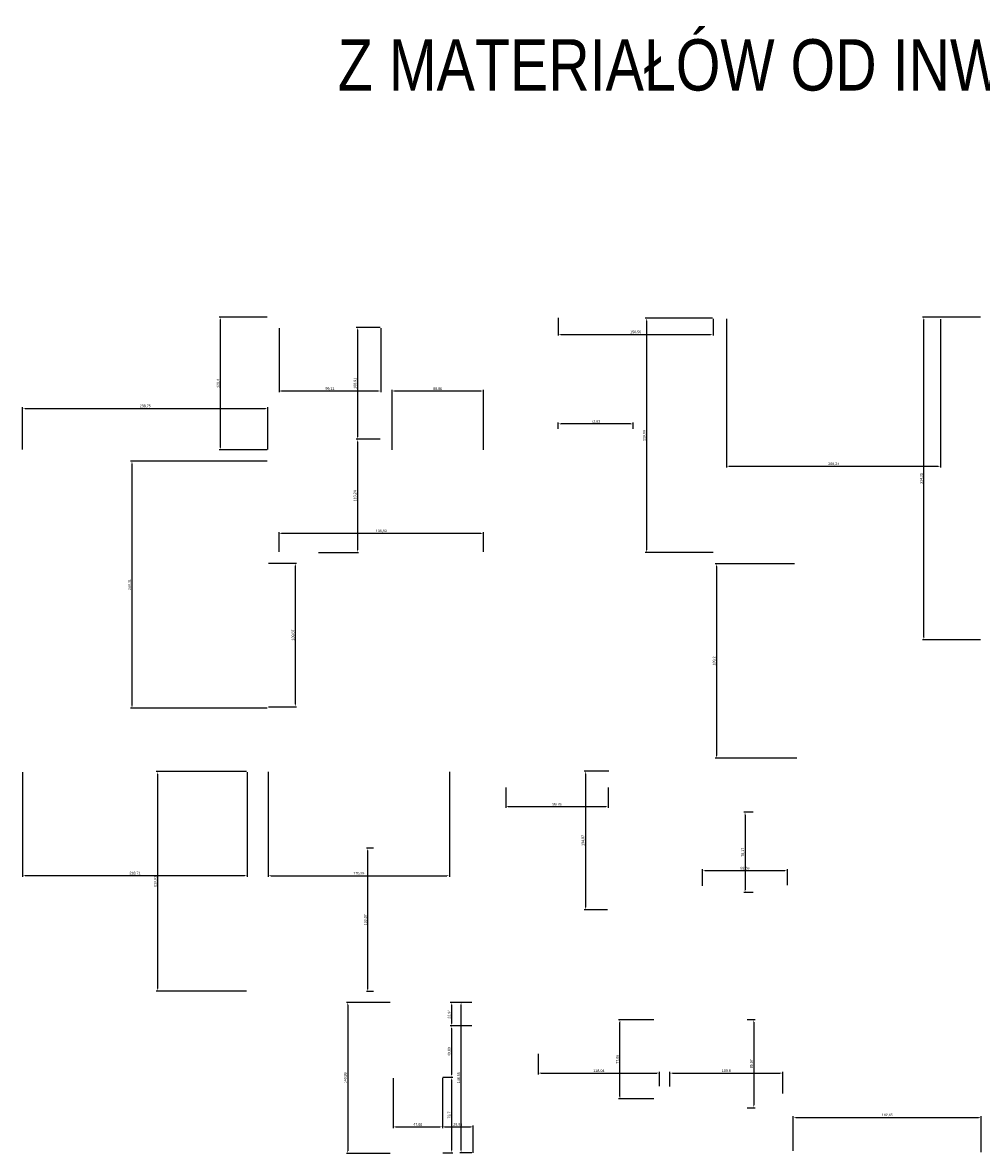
# Model space of a CAD drawing. Header units: millimetres. Extents: x -4835 to 23023, y -15404 to 3906.
# Tile 2 of 39: x -3064 to -2131, y 1407 to 2508. Entities that reach past the tile are written whole.
import ezdxf

# ---------------------------------------------------------------- set-up
doc = ezdxf.new("R2010")
doc.units = ezdxf.units.MM
doc.layers.add('- AGP-1_OPISY', color=7, linetype='Continuous', lineweight=9)
doc.layers.add('-AGP1_wymiary', color=8, linetype='Continuous', lineweight=9)
doc.styles.add('ARIAL', font='arial.ttf', dxfattribs={"width": 0.8})
doc.styles.get("Standard").update_dxf_attribs({"font": 'arial.ttf'})
doc.dimstyles.new('ISO-25', dxfattribs={"dimtxt": 2.5, "dimasz": 2.5, "dimexe": 1.25, "dimexo": 0.625, "dimtad": 1, "dimtxsty": 'Standard', "dimcen": 2.5, "dimadec": 0, "dimazin": 0, "dimtfac": 1, "dimtmove": 0, "dimatfit": 3, "dimfxl": 1, "dimarcsym": 0})

# ---------------------------------------------------------------- blocks, each defined once
blk = doc.blocks.new('*D185')
at = {"layer": '-AGP1_wymiary', "color": 0, "lineweight": -2}
for p, q in [((-2450, 1537), (-2484.2, 1537)), ((-2450, 1459.9), (-2484.2, 1459.9))]:
    blk.add_line(p, q, dxfattribs=at)
at = {"layer": '-AGP1_wymiary', "lineweight": -2}
blk.add_line((-2482.9, 1462.4), (-2482.9, 1534.5), dxfattribs=at)
at = {"layer": '-AGP1_wymiary'}
for points in [[(-2482.5, 1534.5), (-2483.4, 1534.5), (-2482.9, 1537)], [(-2483.4, 1462.4), (-2482.5, 1462.4), (-2482.9, 1459.9)]]:
    blk.add_solid(points, dxfattribs=at)
at = {"layer": 'Defpoints', "color": 0}
for p in [(-2482.9, 1537), (-2449.3, 1537), (-2449.3, 1459.9)]:
    blk.add_point(p, dxfattribs=at)
at = {"layer": '-AGP1_wymiary', "insert": (-2485.1, 1498.5), "char_height": 2.5, "attachment_point": 5, "rotation": 90}
blk.add_mtext('77,06', dxfattribs=at)
blk = doc.blocks.new('*D186')
at = {"layer": '-AGP1_wymiary', "color": 0, "lineweight": -2}
for p, q in [((-2358.9, 1537.2), (-2351.4, 1537.2)), ((-2358.9, 1451.2), (-2351.4, 1451.2))]:
    blk.add_line(p, q, dxfattribs=at)
at = {"layer": '-AGP1_wymiary', "lineweight": -2}
blk.add_line((-2352.6, 1534.7), (-2352.6, 1453.7), dxfattribs=at)
at = {"layer": '-AGP1_wymiary'}
for points in [[(-2352.2, 1534.7), (-2353, 1534.7), (-2352.6, 1537.2)], [(-2353, 1453.7), (-2352.2, 1453.7), (-2352.6, 1451.2)]]:
    blk.add_solid(points, dxfattribs=at)
at = {"layer": 'Defpoints', "color": 0}
for p in [(-2359.6, 1537.2), (-2359.6, 1451.2), (-2352.6, 1451.2)]:
    blk.add_point(p, dxfattribs=at)
at = {"layer": '-AGP1_wymiary', "insert": (-2354.7, 1494.2), "char_height": 2.5, "attachment_point": 5, "rotation": 90}
blk.add_mtext('85,97', dxfattribs=at)
blk = doc.blocks.new('*D187')
at = {"layer": '-AGP1_wymiary', "color": 0, "lineweight": -2}
for p, q in [((-2562.5, 1504), (-2562.5, 1483.8)), ((-2444.4, 1472.4), (-2444.4, 1486.3))]:
    blk.add_line(p, q, dxfattribs=at)
at = {"layer": '-AGP1_wymiary', "lineweight": -2}
blk.add_line((-2560, 1485.1), (-2446.9, 1485.1), dxfattribs=at)
at = {"layer": '-AGP1_wymiary'}
for points in [[(-2560, 1485.5), (-2560, 1484.7), (-2562.5, 1485.1)], [(-2446.9, 1484.7), (-2446.9, 1485.5), (-2444.4, 1485.1)]]:
    blk.add_solid(points, dxfattribs=at)
at = {"layer": 'Defpoints', "color": 0}
for p in [(-2562.5, 1504.6), (-2444.4, 1485.1), (-2444.4, 1471.7)]:
    blk.add_point(p, dxfattribs=at)
at = {"layer": '-AGP1_wymiary', "insert": (-2503.4, 1487.2), "char_height": 2.5, "attachment_point": 5}
blk.add_mtext('118,04', dxfattribs=at)
blk = doc.blocks.new('*D188')
at = {"layer": '-AGP1_wymiary', "color": 0, "lineweight": -2}
for p, q in [((-2434.2, 1472.1), (-2434.2, 1486.3)), ((-2324.4, 1465.2), (-2324.4, 1486.3))]:
    blk.add_line(p, q, dxfattribs=at)
at = {"layer": '-AGP1_wymiary', "lineweight": -2}
blk.add_line((-2431.7, 1485.1), (-2326.9, 1485.1), dxfattribs=at)
at = {"layer": '-AGP1_wymiary'}
for points in [[(-2431.7, 1485.5), (-2431.7, 1484.7), (-2434.2, 1485.1)], [(-2326.9, 1484.7), (-2326.9, 1485.5), (-2324.4, 1485.1)]]:
    blk.add_solid(points, dxfattribs=at)
at = {"layer": 'Defpoints', "color": 0}
for p in [(-2324.4, 1485.1), (-2434.2, 1471.5), (-2324.4, 1464.6)]:
    blk.add_point(p, dxfattribs=at)
at = {"layer": '-AGP1_wymiary', "insert": (-2379.3, 1487.2), "char_height": 2.5, "attachment_point": 5}
blk.add_mtext('109,8', dxfattribs=at)
blk = doc.blocks.new('*D190')
at = {"layer": '-AGP1_wymiary', "color": 0, "lineweight": -2}
for p, q in [((-2627, 1553.9), (-2648.1, 1553.9)), ((-2627, 1531), (-2648.1, 1531))]:
    blk.add_line(p, q, dxfattribs=at)
at = {"layer": '-AGP1_wymiary', "lineweight": -2}
blk.add_line((-2646.9, 1551.4), (-2646.9, 1533.5), dxfattribs=at)
at = {"layer": '-AGP1_wymiary'}
for points in [[(-2646.5, 1551.4), (-2647.3, 1551.4), (-2646.9, 1553.9)], [(-2647.3, 1533.5), (-2646.5, 1533.5), (-2646.9, 1531)]]:
    blk.add_solid(points, dxfattribs=at)
at = {"layer": 'Defpoints', "color": 0}
for p in [(-2626.4, 1553.9), (-2646.9, 1531), (-2626.4, 1531)]:
    blk.add_point(p, dxfattribs=at)
at = {"layer": '-AGP1_wymiary', "insert": (-2649, 1542.4), "char_height": 2.5, "attachment_point": 5, "rotation": 90}
blk.add_mtext('22,94', dxfattribs=at)
blk = doc.blocks.new('*D191')
at = {"layer": '-AGP1_wymiary', "color": 0, "lineweight": -2}
for p, q in [((-2627, 1531), (-2648.1, 1531)), ((-2655.2, 1481.1), (-2645.6, 1481.1))]:
    blk.add_line(p, q, dxfattribs=at)
at = {"layer": '-AGP1_wymiary', "lineweight": -2}
blk.add_line((-2646.9, 1528.5), (-2646.9, 1483.6), dxfattribs=at)
at = {"layer": '-AGP1_wymiary'}
for points in [[(-2646.5, 1528.5), (-2647.3, 1528.5), (-2646.9, 1531)], [(-2647.3, 1483.6), (-2646.5, 1483.6), (-2646.9, 1481.1)]]:
    blk.add_solid(points, dxfattribs=at)
at = {"layer": 'Defpoints', "color": 0}
for p in [(-2626.4, 1531), (-2655.8, 1481.1), (-2646.9, 1481.1)]:
    blk.add_point(p, dxfattribs=at)
at = {"layer": '-AGP1_wymiary', "insert": (-2649, 1506), "char_height": 2.5, "attachment_point": 5, "rotation": 90}
blk.add_mtext('49,89', dxfattribs=at)
blk = doc.blocks.new('*D192')
at = {"layer": '-AGP1_wymiary', "color": 0, "lineweight": -2}
for p, q in [((-2655.2, 1481.1), (-2645.6, 1481.1)), ((-2655.2, 1407.4), (-2645.6, 1407.4))]:
    blk.add_line(p, q, dxfattribs=at)
at = {"layer": '-AGP1_wymiary', "lineweight": -2}
blk.add_line((-2646.9, 1478.6), (-2646.9, 1409.9), dxfattribs=at)
at = {"layer": '-AGP1_wymiary'}
for points in [[(-2646.5, 1478.6), (-2647.3, 1478.6), (-2646.9, 1481.1)], [(-2647.3, 1409.9), (-2646.5, 1409.9), (-2646.9, 1407.4)]]:
    blk.add_solid(points, dxfattribs=at)
at = {"layer": 'Defpoints', "color": 0}
for p in [(-2655.8, 1481.1), (-2655.8, 1407.4), (-2646.9, 1407.4)]:
    blk.add_point(p, dxfattribs=at)
at = {"layer": '-AGP1_wymiary', "insert": (-2649, 1444.2), "char_height": 2.5, "attachment_point": 5, "rotation": 90}
blk.add_mtext('73,7', dxfattribs=at)
blk = doc.blocks.new('*D193')
at = {"layer": '-AGP1_wymiary', "color": 0, "lineweight": -2}
for p, q in [((-2627, 1553.9), (-2638.8, 1553.9)), ((-2627, 1407.4), (-2638.8, 1407.4))]:
    blk.add_line(p, q, dxfattribs=at)
at = {"layer": '-AGP1_wymiary', "lineweight": -2}
blk.add_line((-2637.6, 1409.9), (-2637.6, 1551.4), dxfattribs=at)
at = {"layer": '-AGP1_wymiary'}
for points in [[(-2637.2, 1551.4), (-2638, 1551.4), (-2637.6, 1553.9)], [(-2638, 1409.9), (-2637.2, 1409.9), (-2637.6, 1407.4)]]:
    blk.add_solid(points, dxfattribs=at)
at = {"layer": 'Defpoints', "color": 0}
for p in [(-2637.6, 1553.9), (-2626.4, 1553.9), (-2626.4, 1407.4)]:
    blk.add_point(p, dxfattribs=at)
at = {"layer": '-AGP1_wymiary', "insert": (-2639.7, 1480.6), "char_height": 2.5, "attachment_point": 5, "rotation": 90}
blk.add_mtext('146,55', dxfattribs=at)
blk = doc.blocks.new('*D194')
at = {"layer": '-AGP1_wymiary', "color": 0, "lineweight": -2}
for p, q in [((-2703.7, 1480), (-2703.7, 1431.5)), ((-2655.8, 1480.5), (-2655.8, 1431.5))]:
    blk.add_line(p, q, dxfattribs=at)
at = {"layer": '-AGP1_wymiary', "lineweight": -2}
blk.add_line((-2701.2, 1432.7), (-2658.3, 1432.7), dxfattribs=at)
at = {"layer": '-AGP1_wymiary'}
for points in [[(-2701.2, 1433.2), (-2701.2, 1432.3), (-2703.7, 1432.7)], [(-2658.3, 1432.3), (-2658.3, 1433.2), (-2655.8, 1432.7)]]:
    blk.add_solid(points, dxfattribs=at)
at = {"layer": 'Defpoints', "color": 0}
for p in [(-2703.7, 1480.6), (-2655.8, 1481.1), (-2655.8, 1432.7)]:
    blk.add_point(p, dxfattribs=at)
at = {"layer": '-AGP1_wymiary', "insert": (-2679.7, 1434.9), "char_height": 2.5, "attachment_point": 5}
blk.add_mtext('47,88', dxfattribs=at)
blk = doc.blocks.new('*D195')
at = {"layer": '-AGP1_wymiary', "color": 0, "lineweight": -2}
for p, q in [((-2655.8, 1480.5), (-2655.8, 1431.5)), ((-2625.8, 1407.5), (-2625.8, 1434))]:
    blk.add_line(p, q, dxfattribs=at)
at = {"layer": '-AGP1_wymiary', "lineweight": -2}
blk.add_line((-2653.3, 1432.7), (-2628.3, 1432.7), dxfattribs=at)
at = {"layer": '-AGP1_wymiary'}
for points in [[(-2653.3, 1433.2), (-2653.3, 1432.3), (-2655.8, 1432.7)], [(-2628.3, 1432.3), (-2628.3, 1433.2), (-2625.8, 1432.7)]]:
    blk.add_solid(points, dxfattribs=at)
at = {"layer": 'Defpoints', "color": 0}
for p in [(-2655.8, 1481.1), (-2625.8, 1432.7), (-2625.8, 1406.9)]:
    blk.add_point(p, dxfattribs=at)
at = {"layer": '-AGP1_wymiary', "insert": (-2640.8, 1434.9), "char_height": 2.5, "attachment_point": 5}
blk.add_mtext('29,96', dxfattribs=at)
blk = doc.blocks.new('*D196')
at = {"layer": '-AGP1_wymiary', "color": 0, "lineweight": -2}
for p, q in [((-2706.5, 1553.9), (-2749.2, 1553.9)), ((-2706.5, 1406.9), (-2749.2, 1406.9))]:
    blk.add_line(p, q, dxfattribs=at)
at = {"layer": '-AGP1_wymiary', "lineweight": -2}
blk.add_line((-2747.9, 1551.4), (-2747.9, 1409.4), dxfattribs=at)
at = {"layer": '-AGP1_wymiary'}
for points in [[(-2747.5, 1551.4), (-2748.4, 1551.4), (-2747.9, 1553.9)], [(-2748.4, 1409.4), (-2747.5, 1409.4), (-2747.9, 1406.9)]]:
    blk.add_solid(points, dxfattribs=at)
at = {"layer": 'Defpoints', "color": 0}
for p in [(-2705.9, 1553.9), (-2747.9, 1406.9), (-2705.9, 1406.9)]:
    blk.add_point(p, dxfattribs=at)
at = {"layer": '-AGP1_wymiary', "insert": (-2750.1, 1480.4), "char_height": 2.5, "attachment_point": 5, "rotation": 90}
blk.add_mtext('146,99', dxfattribs=at)
blk = doc.blocks.new('*D197')
at = {"layer": '-AGP1_wymiary', "color": 0, "lineweight": -2}
for p, q in [((-2723, 1704.2), (-2729.6, 1704.2)), ((-2723, 1564.4), (-2729.6, 1564.4))]:
    blk.add_line(p, q, dxfattribs=at)
at = {"layer": '-AGP1_wymiary', "lineweight": -2}
blk.add_line((-2728.4, 1566.9), (-2728.4, 1701.7), dxfattribs=at)
at = {"layer": '-AGP1_wymiary'}
for points in [[(-2728, 1701.7), (-2728.8, 1701.7), (-2728.4, 1704.2)], [(-2728.8, 1566.9), (-2728, 1566.9), (-2728.4, 1564.4)]]:
    blk.add_solid(points, dxfattribs=at)
at = {"layer": 'Defpoints', "color": 0}
for p in [(-2728.4, 1704.2), (-2722.4, 1704.2), (-2722.4, 1564.4)]:
    blk.add_point(p, dxfattribs=at)
at = {"layer": '-AGP1_wymiary', "insert": (-2730.5, 1634.3), "char_height": 2.5, "attachment_point": 5, "rotation": 90}
blk.add_mtext('139,87', dxfattribs=at)
blk = doc.blocks.new('*D198')
at = {"layer": '-AGP1_wymiary', "color": 0, "lineweight": -2}
for p, q in [((-2825.3, 1778.5), (-2825.3, 1676.1)), ((-2648.9, 1778.5), (-2648.9, 1676.1))]:
    blk.add_line(p, q, dxfattribs=at)
at = {"layer": '-AGP1_wymiary', "lineweight": -2}
blk.add_line((-2822.8, 1677.3), (-2651.4, 1677.3), dxfattribs=at)
at = {"layer": '-AGP1_wymiary'}
for points in [[(-2822.8, 1677.7), (-2822.8, 1676.9), (-2825.3, 1677.3)], [(-2651.4, 1676.9), (-2651.4, 1677.7), (-2648.9, 1677.3)]]:
    blk.add_solid(points, dxfattribs=at)
at = {"layer": 'Defpoints', "color": 0}
for p in [(-2825.3, 1779.1), (-2648.9, 1779.1), (-2648.9, 1677.3)]:
    blk.add_point(p, dxfattribs=at)
at = {"layer": '-AGP1_wymiary', "insert": (-2737.1, 1679.5), "char_height": 2.5, "attachment_point": 5}
blk.add_mtext('176,39', dxfattribs=at)
blk = doc.blocks.new('*D199')
at = {"layer": '-AGP1_wymiary', "color": 0, "lineweight": -2}
for p, q in [((-2594.1, 1763.3), (-2594.1, 1743.3)), ((-2494.3, 1763.3), (-2494.3, 1743.3))]:
    blk.add_line(p, q, dxfattribs=at)
at = {"layer": '-AGP1_wymiary', "lineweight": -2}
blk.add_line((-2591.6, 1744.5), (-2496.8, 1744.5), dxfattribs=at)
at = {"layer": '-AGP1_wymiary'}
for points in [[(-2591.6, 1744.9), (-2591.6, 1744.1), (-2594.1, 1744.5)], [(-2496.8, 1744.1), (-2496.8, 1744.9), (-2494.3, 1744.5)]]:
    blk.add_solid(points, dxfattribs=at)
at = {"layer": 'Defpoints', "color": 0}
for p in [(-2594.1, 1763.9), (-2494.3, 1763.9), (-2494.3, 1744.5)]:
    blk.add_point(p, dxfattribs=at)
at = {"layer": '-AGP1_wymiary', "insert": (-2544.2, 1746.7), "char_height": 2.5, "attachment_point": 5}
blk.add_mtext('99,78', dxfattribs=at)
blk = doc.blocks.new('*D200')
at = {"layer": '-AGP1_wymiary', "color": 0, "lineweight": -2}
for p, q in [((-2493.8, 1779.1), (-2517.8, 1779.1)), ((-2494.9, 1644.1), (-2517.8, 1644.1))]:
    blk.add_line(p, q, dxfattribs=at)
at = {"layer": '-AGP1_wymiary', "lineweight": -2}
blk.add_line((-2516.5, 1776.6), (-2516.5, 1646.6), dxfattribs=at)
at = {"layer": '-AGP1_wymiary'}
for points in [[(-2516.1, 1776.6), (-2517, 1776.6), (-2516.5, 1779.1)], [(-2517, 1646.6), (-2516.1, 1646.6), (-2516.5, 1644.1)]]:
    blk.add_solid(points, dxfattribs=at)
at = {"layer": 'Defpoints', "color": 0}
for p in [(-2493.2, 1779.1), (-2516.5, 1644.1), (-2494.3, 1644.1)]:
    blk.add_point(p, dxfattribs=at)
at = {"layer": '-AGP1_wymiary', "insert": (-2518.7, 1711.6), "char_height": 2.5, "attachment_point": 5, "rotation": 90}
blk.add_mtext('134,97', dxfattribs=at)
blk = doc.blocks.new('*D201')
at = {"layer": '-AGP1_wymiary', "color": 0, "lineweight": -2}
for p, q in [((-2314.1, 1409.5), (-2314.1, 1443.3)), ((-2131.3, 1408.2), (-2131.3, 1443.3))]:
    blk.add_line(p, q, dxfattribs=at)
at = {"layer": '-AGP1_wymiary', "lineweight": -2}
blk.add_line((-2311.6, 1442), (-2133.8, 1442), dxfattribs=at)
at = {"layer": '-AGP1_wymiary'}
for points in [[(-2311.6, 1442.5), (-2311.6, 1441.6), (-2314.1, 1442)], [(-2133.8, 1441.6), (-2133.8, 1442.5), (-2131.3, 1442)]]:
    blk.add_solid(points, dxfattribs=at)
at = {"layer": 'Defpoints', "color": 0}
for p in [(-2131.3, 1442), (-2314.1, 1408.9), (-2131.3, 1407.6)]:
    blk.add_point(p, dxfattribs=at)
at = {"layer": '-AGP1_wymiary', "insert": (-2222.7, 1444.2), "char_height": 2.5, "attachment_point": 5}
blk.add_mtext('182,85', dxfattribs=at)
blk = doc.blocks.new('*D202')
at = {"layer": '-AGP1_wymiary', "color": 0, "lineweight": -2}
for p, q in [((-2313, 1980.9), (-2390.1, 1980.9)), ((-2310.6, 1791.7), (-2390.1, 1791.7))]:
    blk.add_line(p, q, dxfattribs=at)
at = {"layer": '-AGP1_wymiary', "lineweight": -2}
blk.add_line((-2388.8, 1978.4), (-2388.8, 1794.2), dxfattribs=at)
at = {"layer": '-AGP1_wymiary'}
for points in [[(-2388.4, 1978.4), (-2389.3, 1978.4), (-2388.8, 1980.9)], [(-2389.3, 1794.2), (-2388.4, 1794.2), (-2388.8, 1791.7)]]:
    blk.add_solid(points, dxfattribs=at)
at = {"layer": 'Defpoints', "color": 0}
for p in [(-2312.4, 1980.9), (-2388.8, 1791.7), (-2310, 1791.7)]:
    blk.add_point(p, dxfattribs=at)
at = {"layer": '-AGP1_wymiary', "insert": (-2391, 1886.3), "char_height": 2.5, "attachment_point": 5, "rotation": 90}
blk.add_mtext('189,2', dxfattribs=at)
blk = doc.blocks.new('*D203')
at = {"layer": '-AGP1_wymiary', "color": 0, "lineweight": -2}
for p, q in [((-2353.3, 1739.2), (-2362.4, 1739.2)), ((-2353.3, 1661), (-2362.4, 1661))]:
    blk.add_line(p, q, dxfattribs=at)
at = {"layer": '-AGP1_wymiary', "lineweight": -2}
blk.add_line((-2361.1, 1736.7), (-2361.1, 1663.5), dxfattribs=at)
at = {"layer": '-AGP1_wymiary'}
for points in [[(-2360.7, 1736.7), (-2361.5, 1736.7), (-2361.1, 1739.2)], [(-2361.5, 1663.5), (-2360.7, 1663.5), (-2361.1, 1661)]]:
    blk.add_solid(points, dxfattribs=at)
at = {"layer": 'Defpoints', "color": 0}
for p in [(-2352.7, 1739.2), (-2361.1, 1661), (-2352.7, 1661)]:
    blk.add_point(p, dxfattribs=at)
at = {"layer": '-AGP1_wymiary', "insert": (-2363.2, 1700.1), "char_height": 2.5, "attachment_point": 5, "rotation": 90}
blk.add_mtext('78,17', dxfattribs=at)
blk = doc.blocks.new('*D204')
at = {"layer": '-AGP1_wymiary', "color": 0, "lineweight": -2}
for p, q in [((-2402.6, 1667.5), (-2402.6, 1683.6)), ((-2319.9, 1667.9), (-2319.9, 1683.6))]:
    blk.add_line(p, q, dxfattribs=at)
at = {"layer": '-AGP1_wymiary', "lineweight": -2}
blk.add_line((-2400.1, 1682.3), (-2322.4, 1682.3), dxfattribs=at)
at = {"layer": '-AGP1_wymiary'}
for points in [[(-2400.1, 1682.7), (-2400.1, 1681.9), (-2402.6, 1682.3)], [(-2322.4, 1681.9), (-2322.4, 1682.7), (-2319.9, 1682.3)]]:
    blk.add_solid(points, dxfattribs=at)
at = {"layer": 'Defpoints', "color": 0}
for p in [(-2319.9, 1682.3), (-2402.6, 1666.8), (-2319.9, 1667.3)]:
    blk.add_point(p, dxfattribs=at)
at = {"layer": '-AGP1_wymiary', "insert": (-2361.2, 1684.4), "char_height": 2.5, "attachment_point": 5}
blk.add_mtext('82,63', dxfattribs=at)
blk = doc.blocks.new('*D205')
at = {"layer": '-AGP1_wymiary', "color": 0, "lineweight": -2}
for p, q in [((-2814.8, 2210.5), (-2814.8, 2147.9)), ((-2715.7, 2210.5), (-2715.7, 2147.9))]:
    blk.add_line(p, q, dxfattribs=at)
at = {"layer": '-AGP1_wymiary', "lineweight": -2}
blk.add_line((-2812.3, 2149.2), (-2718.2, 2149.2), dxfattribs=at)
at = {"layer": '-AGP1_wymiary'}
for points in [[(-2812.3, 2149.6), (-2812.3, 2148.8), (-2814.8, 2149.2)], [(-2718.2, 2148.8), (-2718.2, 2149.6), (-2715.7, 2149.2)]]:
    blk.add_solid(points, dxfattribs=at)
at = {"layer": 'Defpoints', "color": 0}
for p in [(-2814.8, 2211.1), (-2715.7, 2211.1), (-2715.7, 2149.2)]:
    blk.add_point(p, dxfattribs=at)
at = {"layer": '-AGP1_wymiary', "insert": (-2765.3, 2151.3), "char_height": 2.5, "attachment_point": 5}
blk.add_mtext('99,11', dxfattribs=at)
blk = doc.blocks.new('*D206')
at = {"layer": '-AGP1_wymiary', "color": 0, "lineweight": -2}
for p, q in [((-2716.3, 2211.1), (-2739.8, 2211.1)), ((-2716.3, 2102.2), (-2739.8, 2102.2))]:
    blk.add_line(p, q, dxfattribs=at)
at = {"layer": '-AGP1_wymiary', "lineweight": -2}
blk.add_line((-2738.5, 2208.6), (-2738.5, 2104.7), dxfattribs=at)
at = {"layer": '-AGP1_wymiary'}
for points in [[(-2738.1, 2208.6), (-2738.9, 2208.6), (-2738.5, 2211.1)], [(-2738.9, 2104.7), (-2738.1, 2104.7), (-2738.5, 2102.2)]]:
    blk.add_solid(points, dxfattribs=at)
at = {"layer": 'Defpoints', "color": 0}
for p in [(-2715.7, 2211.1), (-2738.5, 2102.2), (-2715.7, 2102.2)]:
    blk.add_point(p, dxfattribs=at)
at = {"layer": '-AGP1_wymiary', "insert": (-2740.7, 2156.7), "char_height": 2.5, "attachment_point": 5, "rotation": 90}
blk.add_mtext('108,91', dxfattribs=at)
blk = doc.blocks.new('*D207')
at = {"layer": '-AGP1_wymiary', "color": 0, "lineweight": -2}
for p, q in [((-2704.8, 2092), (-2704.8, 2150.4)), ((-2615.9, 2092), (-2615.9, 2150.4))]:
    blk.add_line(p, q, dxfattribs=at)
at = {"layer": '-AGP1_wymiary', "lineweight": -2}
blk.add_line((-2702.3, 2149.2), (-2618.4, 2149.2), dxfattribs=at)
at = {"layer": '-AGP1_wymiary'}
for points in [[(-2702.3, 2149.6), (-2702.3, 2148.8), (-2704.8, 2149.2)], [(-2618.4, 2148.8), (-2618.4, 2149.6), (-2615.9, 2149.2)]]:
    blk.add_solid(points, dxfattribs=at)
at = {"layer": 'Defpoints', "color": 0}
for p in [(-2615.9, 2149.2), (-2704.8, 2091.3), (-2615.9, 2091.3)]:
    blk.add_point(p, dxfattribs=at)
at = {"layer": '-AGP1_wymiary', "insert": (-2660.4, 2151.3), "char_height": 2.5, "attachment_point": 5}
blk.add_mtext('88,86', dxfattribs=at)
blk = doc.blocks.new('*D208')
at = {"layer": '-AGP1_wymiary', "color": 0, "lineweight": -2}
for p, q in [((-2542.9, 2220.5), (-2542.9, 2203.1)), ((-2392.3, 2219.4), (-2392.3, 2203.1))]:
    blk.add_line(p, q, dxfattribs=at)
at = {"layer": '-AGP1_wymiary', "lineweight": -2}
blk.add_line((-2540.4, 2204.3), (-2394.8, 2204.3), dxfattribs=at)
at = {"layer": '-AGP1_wymiary'}
for points in [[(-2540.4, 2204.8), (-2540.4, 2203.9), (-2542.9, 2204.3)], [(-2394.8, 2203.9), (-2394.8, 2204.8), (-2392.3, 2204.3)]]:
    blk.add_solid(points, dxfattribs=at)
at = {"layer": 'Defpoints', "color": 0}
for p in [(-2542.9, 2221.2), (-2392.3, 2220.1), (-2392.3, 2204.3)]:
    blk.add_point(p, dxfattribs=at)
at = {"layer": '-AGP1_wymiary', "insert": (-2467.6, 2206.5), "char_height": 2.5, "attachment_point": 5}
blk.add_mtext('150,56', dxfattribs=at)
blk = doc.blocks.new('*D209')
at = {"layer": '-AGP1_wymiary', "color": 0, "lineweight": -2}
for p, q in [((-2392.9, 2220.1), (-2458.2, 2220.1)), ((-2392.1, 1992), (-2458.2, 1992))]:
    blk.add_line(p, q, dxfattribs=at)
at = {"layer": '-AGP1_wymiary', "lineweight": -2}
blk.add_line((-2456.9, 2217.6), (-2456.9, 1994.5), dxfattribs=at)
at = {"layer": '-AGP1_wymiary'}
for points in [[(-2456.5, 2217.6), (-2457.4, 2217.6), (-2456.9, 2220.1)], [(-2457.4, 1994.5), (-2456.5, 1994.5), (-2456.9, 1992)]]:
    blk.add_solid(points, dxfattribs=at)
at = {"layer": 'Defpoints', "color": 0}
for p in [(-2392.3, 2220.1), (-2456.9, 1992), (-2391.4, 1992)]:
    blk.add_point(p, dxfattribs=at)
at = {"layer": '-AGP1_wymiary', "insert": (-2459.1, 2106), "char_height": 2.5, "attachment_point": 5, "rotation": 90}
blk.add_mtext('228,06', dxfattribs=at)
blk = doc.blocks.new('*D210')
at = {"layer": '-AGP1_wymiary', "color": 0, "lineweight": -2}
for p, q in [((-2379, 2219.4), (-2379, 2074.7)), ((-2170.7, 2219.2), (-2170.7, 2074.7))]:
    blk.add_line(p, q, dxfattribs=at)
at = {"layer": '-AGP1_wymiary', "lineweight": -2}
blk.add_line((-2376.5, 2076), (-2173.2, 2076), dxfattribs=at)
at = {"layer": '-AGP1_wymiary'}
for points in [[(-2376.5, 2076.4), (-2376.5, 2075.5), (-2379, 2076)], [(-2173.2, 2075.5), (-2173.2, 2076.4), (-2170.7, 2076)]]:
    blk.add_solid(points, dxfattribs=at)
at = {"layer": 'Defpoints', "color": 0}
for p in [(-2379, 2220.1), (-2170.7, 2219.8), (-2170.7, 2076)]:
    blk.add_point(p, dxfattribs=at)
at = {"layer": '-AGP1_wymiary', "insert": (-2274.8, 2078.1), "char_height": 2.5, "attachment_point": 5}
blk.add_mtext('208,24', dxfattribs=at)
blk = doc.blocks.new('*D211')
at = {"layer": '-AGP1_wymiary', "color": 0, "lineweight": -2}
for p, q in [((-2825.1, 1981.5), (-2797.8, 1981.5)), ((-2825.1, 1841.7), (-2797.8, 1841.7))]:
    blk.add_line(p, q, dxfattribs=at)
at = {"layer": '-AGP1_wymiary', "lineweight": -2}
blk.add_line((-2799, 1979), (-2799, 1844.2), dxfattribs=at)
at = {"layer": '-AGP1_wymiary'}
for points in [[(-2798.6, 1979), (-2799.4, 1979), (-2799, 1981.5)], [(-2799.4, 1844.2), (-2798.6, 1844.2), (-2799, 1841.7)]]:
    blk.add_solid(points, dxfattribs=at)
at = {"layer": 'Defpoints', "color": 0}
for p in [(-2825.7, 1981.5), (-2825.7, 1841.7), (-2799, 1841.7)]:
    blk.add_point(p, dxfattribs=at)
at = {"layer": '-AGP1_wymiary', "insert": (-2801.1, 1911.6), "char_height": 2.5, "attachment_point": 5, "rotation": 90}
blk.add_mtext('139,87', dxfattribs=at)
blk = doc.blocks.new('*D212')
at = {"layer": '-AGP1_wymiary', "color": 0, "lineweight": -2}
for p, q in [((-2826.3, 2080.9), (-2959.3, 2080.9)), ((-2826.3, 1840.5), (-2959.3, 1840.5))]:
    blk.add_line(p, q, dxfattribs=at)
at = {"layer": '-AGP1_wymiary', "lineweight": -2}
blk.add_line((-2958, 2078.4), (-2958, 1843), dxfattribs=at)
at = {"layer": '-AGP1_wymiary'}
for points in [[(-2957.6, 2078.4), (-2958.4, 2078.4), (-2958, 2080.9)], [(-2958.4, 1843), (-2957.6, 1843), (-2958, 1840.5)]]:
    blk.add_solid(points, dxfattribs=at)
at = {"layer": 'Defpoints', "color": 0}
for p in [(-2825.7, 2080.9), (-2958, 1840.5), (-2825.7, 1840.5)]:
    blk.add_point(p, dxfattribs=at)
at = {"layer": '-AGP1_wymiary', "insert": (-2960.2, 1960.7), "char_height": 2.5, "attachment_point": 5, "rotation": 90}
blk.add_mtext('240,31', dxfattribs=at)
blk = doc.blocks.new('*D213')
at = {"layer": '-AGP1_wymiary', "color": 0, "lineweight": -2}
for p, q in [((-2131.9, 2221.2), (-2188.3, 2221.2)), ((-2131.9, 1906.9), (-2188.3, 1906.9))]:
    blk.add_line(p, q, dxfattribs=at)
at = {"layer": '-AGP1_wymiary', "lineweight": -2}
blk.add_line((-2187, 1909.4), (-2187, 2218.7), dxfattribs=at)
at = {"layer": '-AGP1_wymiary'}
for points in [[(-2186.6, 2218.7), (-2187.4, 2218.7), (-2187, 2221.2)], [(-2187.4, 1909.4), (-2186.6, 1909.4), (-2187, 1906.9)]]:
    blk.add_solid(points, dxfattribs=at)
at = {"layer": 'Defpoints', "color": 0}
for p in [(-2187, 2221.2), (-2131.3, 2221.2), (-2131.3, 1906.9)]:
    blk.add_point(p, dxfattribs=at)
at = {"layer": '-AGP1_wymiary', "insert": (-2189.2, 2064), "char_height": 2.5, "attachment_point": 5, "rotation": 90}
blk.add_mtext('314,25', dxfattribs=at)
blk = doc.blocks.new('*D214')
at = {"layer": '-AGP1_wymiary', "color": 0, "lineweight": -2}
for p, q in [((-2542.9, 2112.4), (-2542.9, 2118.4)), ((-2470, 2112.4), (-2470, 2118.4))]:
    blk.add_line(p, q, dxfattribs=at)
at = {"layer": '-AGP1_wymiary', "lineweight": -2}
blk.add_line((-2472.5, 2117.2), (-2540.4, 2117.2), dxfattribs=at)
at = {"layer": '-AGP1_wymiary'}
for points in [[(-2540.4, 2117.6), (-2540.4, 2116.7), (-2542.9, 2117.2)], [(-2472.5, 2116.7), (-2472.5, 2117.6), (-2470, 2117.2)]]:
    blk.add_solid(points, dxfattribs=at)
at = {"layer": 'Defpoints', "color": 0}
for p in [(-2542.9, 2117.2), (-2542.9, 2111.8), (-2470, 2111.8)]:
    blk.add_point(p, dxfattribs=at)
at = {"layer": '-AGP1_wymiary', "insert": (-2506.5, 2119.3), "char_height": 2.5, "attachment_point": 5}
blk.add_mtext('72,83', dxfattribs=at)
blk = doc.blocks.new('*D215')
at = {"layer": '-AGP1_wymiary', "color": 0, "lineweight": -2}
for p, q in [((-2826.3, 2221.2), (-2873.1, 2221.2)), ((-2826.3, 2091.8), (-2873.1, 2091.8))]:
    blk.add_line(p, q, dxfattribs=at)
at = {"layer": '-AGP1_wymiary', "lineweight": -2}
blk.add_line((-2871.8, 2094.3), (-2871.8, 2218.7), dxfattribs=at)
at = {"layer": '-AGP1_wymiary'}
for points in [[(-2871.4, 2218.7), (-2872.2, 2218.7), (-2871.8, 2221.2)], [(-2872.2, 2094.3), (-2871.4, 2094.3), (-2871.8, 2091.8)]]:
    blk.add_solid(points, dxfattribs=at)
at = {"layer": 'Defpoints', "color": 0}
for p in [(-2871.8, 2221.2), (-2825.7, 2221.2), (-2825.7, 2091.8)]:
    blk.add_point(p, dxfattribs=at)
at = {"layer": '-AGP1_wymiary', "insert": (-2873.9, 2156.5), "char_height": 2.5, "attachment_point": 5, "rotation": 90}
blk.add_mtext('129,4', dxfattribs=at)
blk = doc.blocks.new('*D216')
at = {"layer": '-AGP1_wymiary', "color": 0, "lineweight": -2}
for p, q in [((-3064.5, 2092.4), (-3064.5, 2133.5)), ((-2825.7, 2092.4), (-2825.7, 2133.5))]:
    blk.add_line(p, q, dxfattribs=at)
at = {"layer": '-AGP1_wymiary', "lineweight": -2}
blk.add_line((-3062, 2132.2), (-2828.2, 2132.2), dxfattribs=at)
at = {"layer": '-AGP1_wymiary'}
for points in [[(-3062, 2132.6), (-3062, 2131.8), (-3064.5, 2132.2)], [(-2828.2, 2131.8), (-2828.2, 2132.6), (-2825.7, 2132.2)]]:
    blk.add_solid(points, dxfattribs=at)
at = {"layer": 'Defpoints', "color": 0}
for p in [(-2825.7, 2132.2), (-3064.5, 2091.8), (-2825.7, 2091.8)]:
    blk.add_point(p, dxfattribs=at)
at = {"layer": '-AGP1_wymiary', "insert": (-2945.1, 2134.4), "char_height": 2.5, "attachment_point": 5}
blk.add_mtext('238,75', dxfattribs=at)
blk = doc.blocks.new('*D217')
at = {"layer": '-AGP1_wymiary', "color": 0, "lineweight": -2}
for p, q in [((-2814.8, 1992.6), (-2814.8, 2011.9)), ((-2615.9, 1992.6), (-2615.9, 2011.9))]:
    blk.add_line(p, q, dxfattribs=at)
at = {"layer": '-AGP1_wymiary', "lineweight": -2}
blk.add_line((-2812.3, 2010.7), (-2618.4, 2010.7), dxfattribs=at)
at = {"layer": '-AGP1_wymiary'}
for points in [[(-2812.3, 2011.1), (-2812.3, 2010.2), (-2814.8, 2010.7)], [(-2618.4, 2010.2), (-2618.4, 2011.1), (-2615.9, 2010.7)]]:
    blk.add_solid(points, dxfattribs=at)
at = {"layer": 'Defpoints', "color": 0}
for p in [(-2615.9, 2010.7), (-2814.8, 1992), (-2615.9, 1992)]:
    blk.add_point(p, dxfattribs=at)
at = {"layer": '-AGP1_wymiary', "insert": (-2715.4, 2012.8), "char_height": 2.5, "attachment_point": 5}
blk.add_mtext('198,89', dxfattribs=at)
blk = doc.blocks.new('*D218')
at = {"layer": '-AGP1_wymiary', "color": 0, "lineweight": -2}
for p, q in [((-2721.4, 2102.2), (-2739.8, 2102.2)), ((-2776.5, 1992), (-2737.3, 1992))]:
    blk.add_line(p, q, dxfattribs=at)
at = {"layer": '-AGP1_wymiary', "lineweight": -2}
blk.add_line((-2738.5, 2099.7), (-2738.5, 1994.5), dxfattribs=at)
at = {"layer": '-AGP1_wymiary'}
for points in [[(-2738.1, 2099.7), (-2738.9, 2099.7), (-2738.5, 2102.2)], [(-2738.9, 1994.5), (-2738.1, 1994.5), (-2738.5, 1992)]]:
    blk.add_solid(points, dxfattribs=at)
at = {"layer": 'Defpoints', "color": 0}
for p in [(-2720.8, 2102.2), (-2777.2, 1992), (-2738.5, 1992)]:
    blk.add_point(p, dxfattribs=at)
at = {"layer": '-AGP1_wymiary', "insert": (-2740.7, 2047.1), "char_height": 2.5, "attachment_point": 5, "rotation": 90}
blk.add_mtext('110,24', dxfattribs=at)
blk = doc.blocks.new('*D219')
at = {"layer": '-AGP1_wymiary', "color": 0, "lineweight": -2}
for p, q in [((-3064.5, 1778), (-3064.5, 1676.3)), ((-2845.8, 1778), (-2845.8, 1676.3))]:
    blk.add_line(p, q, dxfattribs=at)
at = {"layer": '-AGP1_wymiary', "lineweight": -2}
blk.add_line((-3062, 1677.5), (-2848.3, 1677.5), dxfattribs=at)
at = {"layer": '-AGP1_wymiary'}
for points in [[(-3062, 1677.9), (-3062, 1677.1), (-3064.5, 1677.5)], [(-2848.3, 1677.1), (-2848.3, 1677.9), (-2845.8, 1677.5)]]:
    blk.add_solid(points, dxfattribs=at)
at = {"layer": 'Defpoints', "color": 0}
for p in [(-3064.5, 1778.6), (-2845.8, 1778.6), (-2845.8, 1677.5)]:
    blk.add_point(p, dxfattribs=at)
at = {"layer": '-AGP1_wymiary', "insert": (-2955.1, 1679.6), "char_height": 2.5, "attachment_point": 5}
blk.add_mtext('218,71', dxfattribs=at)
blk = doc.blocks.new('*D220')
at = {"layer": '-AGP1_wymiary', "color": 0, "lineweight": -2}
for p, q in [((-2846.4, 1778.6), (-2934.3, 1778.6)), ((-2846.4, 1564.8), (-2934.3, 1564.8))]:
    blk.add_line(p, q, dxfattribs=at)
at = {"layer": '-AGP1_wymiary', "lineweight": -2}
blk.add_line((-2933.1, 1776.1), (-2933.1, 1567.3), dxfattribs=at)
at = {"layer": '-AGP1_wymiary'}
for points in [[(-2932.7, 1776.1), (-2933.5, 1776.1), (-2933.1, 1778.6)], [(-2933.5, 1567.3), (-2932.7, 1567.3), (-2933.1, 1564.8)]]:
    blk.add_solid(points, dxfattribs=at)
at = {"layer": 'Defpoints', "color": 0}
for p in [(-2845.8, 1778.6), (-2933.1, 1564.8), (-2845.8, 1564.8)]:
    blk.add_point(p, dxfattribs=at)
at = {"layer": '-AGP1_wymiary', "insert": (-2935.2, 1671.7), "char_height": 2.5, "attachment_point": 5, "rotation": 90}
blk.add_mtext('213,81', dxfattribs=at)

msp = doc.modelspace()

# ---------------------------------------------------------------- texts
at = {"layer": '- AGP-1_OPISY', "insert": (-2757.6002, 2491.7021), "char_height": 50, "width": 877.058079, "attachment_point": 1, "style": 'ARIAL'}
msp.add_mtext('Z MATERIAŁÓW OD INWESTORA', dxfattribs=at)

# ---------------------------------------------------------------- dimensions: what is measured, and where the dimension line sits
at = {"layer": '-AGP1_wymiary'}
for base, p1, p2, override, picture, middle in [((-2871.8183, 2221.169), (-2825.7217, 2091.7706), (-2825.7217, 2221.169), {"dimclrd": 256, "dimclrt": 256, "dimtfill": 0, "dimtfillclr": 256}, '*D215', (-2873.9457, 2156.4698)), ((-2456.9436, 1991.9932), (-2392.3138, 2220.0555), (-2391.4273, 1991.9932), {"dimclrd": 256, "dimclrt": 256, "dimtfill": 0, "dimtfillclr": 256}, '*D209', (-2459.071, 2106.0243)), ((-2187.0258, 2221.169), (-2131.2892, 1906.9151), (-2131.2892, 2221.169), {"dimclrd": 256, "dimclrt": 256, "dimtfill": 0, "dimtfillclr": 256}, '*D213', (-2189.1532, 2064.0421)), ((-2738.5241, 2102.2381), (-2715.6994, 2211.1469), (-2715.6994, 2102.2381), {"dimclrd": 256, "dimclrt": 256, "dimtfill": 0, "dimtfillclr": 256}, '*D206', (-2740.6515, 2156.6925)), ((-2738.5241, 1991.9932), (-2720.8219, 2102.2381), (-2777.1693, 1991.9932), {"dimclrd": 256, "dimclrt": 256, "dimtfill": 0, "dimtfillclr": 256}, '*D218', (-2740.6515, 2047.1156)), ((-2958.0327, 1840.5453), (-2825.7217, 2080.8571), (-2825.7217, 1840.5453), {"dimclrd": 256, "dimclrt": 256, "dimtfill": 0, "dimtfillclr": 256}, '*D212', (-2960.1601, 1960.7012)), ((-2799.0167, 1841.659), (-2825.7217, 1981.5253), (-2825.7217, 1841.659), {"dimclrd": 256, "dimclrt": 256, "dimtfill": 0, "dimtfillclr": 256}, '*D211', (-2801.1441, 1911.5921)), ((-2388.8497, 1791.6589), (-2312.3584, 1980.8574), (-2310.0198, 1791.6589), {"dimclrd": 256, "dimclrt": 256, "dimtfill": 0, "dimtfillclr": 256}, '*D202', (-2390.977, 1886.2581)), ((-2933.08, 1564.8213), (-2845.7663, 1778.6299), (-2845.7663, 1564.8213), {"dimclrd": 256, "dimclrt": 256, "dimtfill": 0, "dimtfillclr": 256}, '*D220', (-2935.2074, 1671.7256)), ((-2516.5393, 1644.1086), (-2493.2048, 1779.0753), (-2494.3184, 1644.1086), {"dimclrd": 256, "dimclrt": 256, "dimtfill": 0, "dimtfillclr": 256}, '*D200', (-2518.6667, 1711.592)), ((-2361.1221, 1661.0353), (-2352.6701, 1739.209), (-2352.6701, 1661.0353), {"dimclrd": 256, "dimclrt": 256, "dimtfill": 0, "dimtfillclr": 256}, '*D203', (-2363.2495, 1700.1221)), ((-2728.3764, 1704.2424), (-2722.3809, 1564.3759), (-2722.3809, 1704.2424), {"dimclrd": 256, "dimclrt": 256, "dimtfill": 0, "dimtfillclr": 256}, '*D197', (-2730.5038, 1634.3091)), ((-2747.9424, 1406.9148), (-2705.8997, 1553.9082), (-2705.8997, 1406.9148), {"dimclrd": 256, "dimclrt": 256, "dimtfill": 0, "dimtfillclr": 256}, '*D196', (-2750.0698, 1480.4115)), ((-2646.8715, 1530.9683), (-2626.3897, 1553.9082), (-2626.3897, 1530.9683), {"dimclrd": 256, "dimclrt": 256, "dimtfill": 0, "dimtfillclr": 256}, '*D190', (-2648.9989, 1542.4382)), ((-2637.5681, 1553.9082), (-2626.3897, 1407.3603), (-2626.3897, 1553.9082), {"dimclrd": 256, "dimclrt": 256, "dimtfill": 0, "dimtfillclr": 256}, '*D193', (-2639.6955, 1480.6343)), ((-2646.8715, 1481.0797), (-2626.3897, 1530.9683), (-2655.7884, 1481.0797), {"dimclrd": 256, "dimclrt": 256, "dimtmove": 1, "dimtfill": 0, "dimtfillclr": 256}, '*D191', (-2648.9989, 1506.024)), ((-2482.94, 1536.9817), (-2449.3295, 1459.9215), (-2449.3295, 1536.9817), {"dimclrd": 256, "dimclrt": 256, "dimtfill": 0, "dimtfillclr": 256}, '*D185', (-2485.0674, 1498.4516)), ((-2352.6095, 1451.2357), (-2359.5744, 1537.2044), (-2359.5744, 1451.2357), {"dimclrd": 256, "dimclrt": 256, "dimtfill": 0, "dimtfillclr": 256}, '*D186', (-2354.7369, 1494.22)), ((-2646.8715, 1407.3833), (-2655.7884, 1481.0797), (-2655.846, 1407.3833), {"dimclrd": 256, "dimclrt": 256, "dimtmove": 1, "dimtfill": 0, "dimtfillclr": 256}, '*D192', (-2648.9989, 1444.2315))]:
    dim = msp.add_linear_dim(base=base, p1=p1, p2=p2, angle=90, dimstyle='ISO-25', override=override, dxfattribs=at)
    dim.commit()
    dim.dimension.update_dxf_attribs({"geometry": picture, "text_midpoint": middle})
for base, p1, p2, override, picture, middle in [((-2392.3138, 2204.3486), (-2542.8707, 2221.169), (-2392.3138, 2220.0555), {"dimclrd": 256, "dimclrt": 256, "dimtfill": 0, "dimtfillclr": 256}, '*D208', (-2467.5922, 2206.476)), ((-2170.7101, 2075.9571), (-2378.9508, 2220.0555), (-2170.7101, 2219.833), {"dimclrd": 256, "dimclrt": 256, "dimtfill": 0, "dimtfillclr": 256}, '*D210', (-2274.8305, 2078.0845)), ((-2715.6994, 2149.1949), (-2814.8086, 2211.1469), (-2715.6994, 2211.1469), {"dimclrd": 256, "dimclrt": 256, "dimtfill": 0, "dimtfillclr": 256}, '*D205', (-2765.254, 2151.3223)), ((-2615.922, 2149.1949), (-2704.7862, 2091.3251), (-2615.922, 2091.3251), {"dimclrd": 256, "dimclrt": 256, "dimtfill": 0, "dimtfillclr": 256}, '*D207', (-2660.3541, 2151.3223)), ((-2825.7217, 2132.2272), (-3064.4746, 2091.7706), (-2825.7217, 2091.7706), {"dimclrd": 256, "dimclrt": 256, "dimtfill": 0, "dimtfillclr": 256}, '*D216', (-2945.0982, 2134.3546)), ((-2542.8707, 2117.1601), (-2470.0422, 2111.8152), (-2542.8707, 2111.8152), {"dimclrd": 256, "dimclrt": 256, "dimtfill": 0, "dimtfillclr": 256}, '*D214', (-2506.4565, 2119.2875)), ((-2615.922, 2010.6601), (-2814.8086, 1991.9932), (-2615.922, 1991.9932), {"dimclrd": 256, "dimclrt": 256, "dimtfill": 0, "dimtfillclr": 256}, '*D217', (-2715.3653, 2012.7875)), ((-2845.7663, 1677.5086), (-3064.4746, 1778.6299), (-2845.7663, 1778.6299), {"dimclrd": 256, "dimclrt": 256, "dimtfill": 0, "dimtfillclr": 256}, '*D219', (-2955.1204, 1679.636)), ((-2648.8842, 1677.3243), (-2825.2762, 1779.0753), (-2648.8842, 1779.0753), {"dimclrd": 256, "dimclrt": 256, "dimtfill": 0, "dimtfillclr": 256}, '*D198', (-2737.0802, 1679.4517)), ((-2494.3184, 1744.5258), (-2594.0957, 1763.9306), (-2494.3184, 1763.9306), {"dimclrd": 256, "dimclrt": 256, "dimtfill": 0, "dimtfillclr": 256}, '*D199', (-2544.2071, 1746.6532)), ((-2319.9306, 1682.3003), (-2402.5588, 1666.8259), (-2319.9306, 1667.2713), {"dimclrd": 256, "dimclrt": 256, "dimtfill": 0, "dimtfillclr": 256}, '*D204', (-2361.2447, 1684.4277)), ((-2444.4298, 1485.0852), (-2562.4698, 1504.5763), (-2444.4298, 1471.7256), {"dimclrd": 256, "dimclrt": 256, "dimtfill": 0, "dimtfillclr": 256}, '*D187', (-2503.4498, 1487.2126)), ((-2324.385, 1485.0852), (-2434.1847, 1471.5029), (-2324.385, 1464.5985), {"dimclrd": 256, "dimclrt": 256, "dimtmove": 1, "dimtfill": 0, "dimtfillclr": 256}, '*D188', (-2379.2849, 1487.2126)), ((-2655.7884, 1432.7434), (-2703.6726, 1480.6343), (-2655.7884, 1481.0797), {"dimclrd": 256, "dimclrt": 256, "dimtfill": 0, "dimtfillclr": 256}, '*D194', (-2679.7305, 1434.8708)), ((-2625.8329, 1432.7434), (-2655.7884, 1481.0797), (-2625.8329, 1406.9148), {"dimclrd": 256, "dimclrt": 256, "dimtmove": 1, "dimtfill": 0, "dimtfillclr": 256}, '*D195', (-2640.8106, 1434.8708)), ((-2131.2892, 1442.0352), (-2314.1401, 1408.9192), (-2131.2892, 1407.5829), {"dimclrd": 256, "dimclrt": 256, "dimtfill": 0, "dimtfillclr": 256}, '*D201', (-2222.7146, 1444.1626))]:
    dim = msp.add_linear_dim(base=base, p1=p1, p2=p2, dimstyle='ISO-25', override=override, dxfattribs=at)
    dim.commit()
    dim.dimension.update_dxf_attribs({"geometry": picture, "text_midpoint": middle})

doc.saveas('drawing.dxf')
